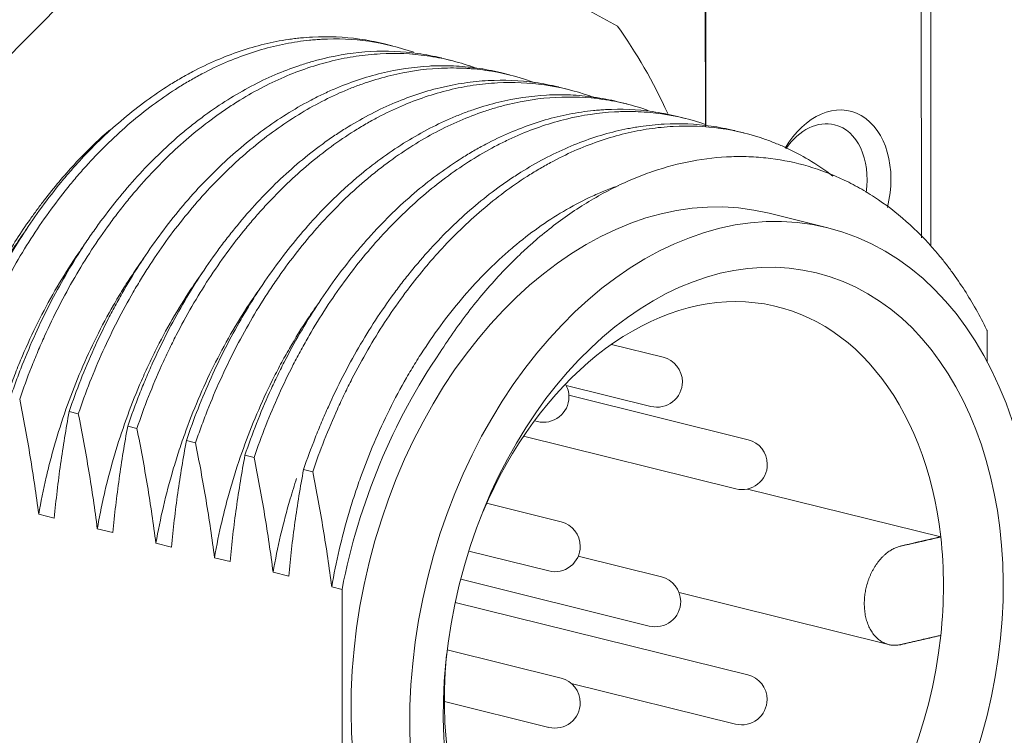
# Model space of a CAD drawing. Header units: millimetres. Extents: x 0 to 297, y 0 to 210.
# Tile 44 of 48: x 238.4 to 246.17, y 176.45 to 182.1. Entities that reach past the tile are written whole.
import ezdxf

# ---------------------------------------------------------------- set-up
doc = ezdxf.new("R2010")
doc.units = ezdxf.units.MM
doc.layers.add('1', color=7, linetype='Continuous', true_color=0xffffff)

msp = doc.modelspace()

# ---------------------------------------------------------------- linework, layer by layer
at = {"layer": '1', "color": 7, "linetype": 'Continuous', "lineweight": 13}
for p, q in [((243.814, 181.2588), (243.8115, 190.2044)), ((243.815, 190.2494), (243.8176, 181.2582)), ((245.5173, 185.0064), (245.5186, 180.3766)), ((245.5938, 180.3135), (245.5925, 184.94)), ((240.8046, 183.3175), (243.1207, 182.0481)), ((237.2035, 180.6863), (239.5185, 183.0215)), ((241.3437, 181.8919), (241.2715, 181.9097)), ((241.8062, 181.7773), (241.7339, 181.7952)), ((242.2686, 181.6628), (242.1963, 181.6807)), ((242.731, 181.5483), (242.6587, 181.5662)), ((243.1934, 181.4338), (243.1211, 181.4517)), ((243.6558, 181.3193), (243.5836, 181.3372)), ((244.1182, 181.2047), (244.046, 181.2226)), ((244.7802, 180.457), (244.3177, 180.5716)), ((246.0371, 179.6454), (246.0372, 179.4014)), ((243.4808, 179.4361), (243.0725, 179.5372)), ((242.7153, 179.2136), (243.3846, 179.0478)), ((244.1512, 178.7853), (242.7369, 179.1356)), ((238.8661, 178.9892), (238.7938, 179.0071)), ((242.4651, 178.9343), (242.4893, 178.9283)), ((239.3285, 178.8747), (239.2563, 178.8925)), ((239.7909, 178.7601), (239.7187, 178.778)), ((242.379, 178.8121), (244.055, 178.3971)), ((240.2533, 178.6456), (240.1811, 178.6635)), ((240.7158, 178.5311), (240.6435, 178.549)), ((244.1464, 178.396), (245.6712, 178.0183)), ((242.6751, 178.1378), (242.0877, 178.2833)), ((238.6766, 178.1669), (238.5534, 178.1974)), ((239.139, 178.0523), (239.0158, 178.0829)), ((239.6015, 177.9378), (239.4782, 177.9683)), ((240.0639, 177.8233), (239.9406, 177.8538)), ((241.9473, 177.906), (242.5789, 177.7496)), ((243.4676, 177.7035), (242.8113, 177.866)), ((240.5263, 177.7088), (240.4031, 177.7393)), ((240.947, 177.6046), (240.8655, 177.6248)), ((241.8834, 177.6837), (243.3715, 177.3152)), ((240.9475, 175.7017), (240.947, 177.6046)), ((243.6071, 177.5785), (245.2602, 177.1691)), ((244.1493, 176.9301), (241.8405, 177.5019)), ((242.6754, 176.9044), (241.7775, 177.1268)), ((242.7564, 176.863), (244.0532, 176.5418)), ((241.7547, 176.7203), (242.5793, 176.5161))]:
    msp.add_line(p, q, dxfattribs=at)
for centre, start, end in [((243.4327, 179.2419), 0.01625, 76.09055), ((243.4327, 179.2419), 256.09055, 0.01625), ((242.5374, 179.1224), 0.01625, 30.56378), ((242.5374, 179.1224), 256.09055, 0.01625), ((244.1031, 178.5912), 0.01625, 76.09055), ((244.1031, 178.5912), 256.09055, 0.01625), ((242.627, 177.9437), 0.01625, 76.09055), ((242.627, 177.9437), 256.09055, 0.01625), ((243.4195, 177.5093), 0.01625, 76.09055), ((243.4195, 177.5093), 256.09055, 0.01625), ((244.1012, 176.736), 0.01625, 76.09055), ((242.6273, 176.7103), 0.01625, 76.09055), ((242.6273, 176.7103), 256.09055, 0.01625), ((244.1012, 176.736), 256.09055, 0.01625)]:
    msp.add_arc(centre, 0.2, start, end, dxfattribs=at)
for centre, major_axis, start_param, end_param in [((238.8682, 178.3841), (1.4824, 5.9858), 0, 3.738457), ((240.163, 178.0634), (-1.2821, -5.1769), 2.420534, 2.603201), ((244.7981, 180.7297), (-0.1603, -0.6471), 1.570169, 4.314546), ((244.7056, 180.7526), (0.1282, 0.5177), 0, 1.064471), ((244.7056, 180.7526), (0.1282, 0.5177), 4.852249, 6.283185), ((243.4924, 177.2389), (0.8253, 3.3327), 0.00006, 3.141555), ((243.7237, 177.1816), (0.6571, 2.6532), 5.199887, 7.630105), ((243.4924, 177.2389), (0.9616, 3.8827), 5.540888, 5.543703), ((243.4924, 177.2389), (0.8814, 3.5591), 1.074914, 1.640921), ((243.7237, 177.1816), (0.6571, 2.6532), 4.906149, 5.199887), ((243.7237, 177.1816), (0.6571, 2.6532), 1.776382, 4.906149)]:
    msp.add_ellipse(centre, major_axis=major_axis, ratio=0.699548, start_param=start_param, end_param=end_param, dxfattribs=at)
for major_axis in [(0.8253, 3.3327), (-0.7372, -2.9767)]:
    msp.add_ellipse((243.9549, 177.1244), major_axis=major_axis, ratio=0.699548, dxfattribs=at)
for points, knots in [([(241.2715, 181.9097), (241.2098, 181.925), (241.1474, 181.9371), (240.9631, 181.9631), (240.8396, 181.9684), (240.6824, 181.96), (240.6351, 181.9563), (240.5874, 181.9509), (240.5556, 181.9469), (240.5396, 181.9447), (240.46, 181.9329), (240.3965, 181.9204), (240.2066, 181.8743), (240.0808, 181.8319), (239.8933, 181.7511), (239.831, 181.7212), (239.7379, 181.6721), (239.6913, 181.6464), (239.645, 181.6191), (239.6141, 181.6005), (239.5986, 181.591), (239.4604, 181.5043), (239.3411, 181.417), (239.11, 181.2228), (238.9981, 181.1158), (238.8628, 180.9696), (238.8225, 180.9249), (238.7828, 180.8786), (238.7564, 180.8475), (238.7433, 180.8318), (238.6783, 180.7526), (238.6278, 180.6875), (238.4809, 180.4868), (238.389, 180.3458), (238.2604, 180.1238), (238.219, 180.048), (238.1593, 179.9315), (238.1398, 179.8923), (238.1015, 179.8129), (238.0827, 179.7726), (237.9914, 179.5704), (237.9264, 179.405), (237.869, 179.2361)], [0, 0, 0, 0, 0.049271, 0.049271, 0.144344, 0.144344, 0.168113, 0.179997, 0.179997, 0.191881, 0.191881, 0.239417, 0.239417, 0.33449, 0.33449, 0.382026, 0.382026, 0.405795, 0.417679, 0.417679, 0.429563, 0.429563, 0.524636, 0.524636, 0.619709, 0.619709, 0.643477, 0.655361, 0.655361, 0.667245, 0.667245, 0.714781, 0.714781, 0.809854, 0.809854, 0.857391, 0.857391, 0.881159, 0.881159, 0.904927, 0.904927, 1, 1, 1, 1]), ([(237.9412, 179.2182), (237.9985, 179.3872), (238.0634, 179.5521), (238.1722, 179.7932), (238.2104, 179.8726), (238.2907, 180.029), (238.3324, 180.1053), (238.4616, 180.3283), (238.5535, 180.4693), (238.6998, 180.6694), (238.75, 180.7342), (238.8275, 180.8286), (238.8537, 180.8595), (238.9068, 180.9205), (238.9338, 180.9505), (239.0701, 181.0979), (239.1826, 181.2052), (239.4139, 181.3994), (239.5327, 181.4864), (239.6852, 181.5822), (239.7159, 181.6007), (239.7777, 181.6364), (239.8089, 181.6536), (239.9027, 181.7032), (239.9654, 181.7332), (240.1538, 181.8143), (240.2797, 181.8566), (240.469, 181.9025), (240.5322, 181.9149), (240.627, 181.9291), (240.6745, 181.9351), (240.722, 181.9394), (240.7537, 181.9418), (240.7695, 181.9429), (240.912, 181.9506), (241.036, 181.9452), (241.2784, 181.9109), (241.3969, 181.882), (241.5126, 181.8414)], [0, 0, 0, 0, 0.090946, 0.090946, 0.136419, 0.136419, 0.181893, 0.181893, 0.272839, 0.272839, 0.318312, 0.318312, 0.341049, 0.341049, 0.363785, 0.363785, 0.454731, 0.454731, 0.545678, 0.545678, 0.568414, 0.568414, 0.591151, 0.591151, 0.636624, 0.636624, 0.72757, 0.72757, 0.773044, 0.773044, 0.79578, 0.807148, 0.807148, 0.818517, 0.818517, 0.909463, 0.909463, 1, 1, 1, 1]), ([(241.7336, 181.7953), (241.7319, 181.7957), (241.7302, 181.7961), (241.6987, 181.8038), (241.6685, 181.8104), (241.6078, 181.8221), (241.5771, 181.8272), (241.4237, 181.8488), (241.2998, 181.8539), (241.0499, 181.8403), (240.9239, 181.8216), (240.7652, 181.7832), (240.7334, 181.7747), (240.6697, 181.7563), (240.6378, 181.7463), (240.5424, 181.7141), (240.4793, 181.6898), (240.2913, 181.6087), (240.1679, 181.5435), (239.9856, 181.4292), (239.9253, 181.3883), (239.8356, 181.3228), (239.8058, 181.3003), (239.7465, 181.2537), (239.717, 181.2297), (239.5709, 181.107), (239.4589, 180.9996), (239.2438, 180.7671), (239.1408, 180.642), (239.018, 180.4743), (238.9937, 180.4402), (238.9457, 180.3708), (238.922, 180.3355), (238.8524, 180.2286), (238.8077, 180.1559), (238.6788, 179.9333), (238.5998, 179.779), (238.4914, 179.539), (238.4569, 179.4576), (238.4078, 179.3331), (238.3919, 179.2913), (238.361, 179.2069), (238.3459, 179.1643), (238.3314, 179.1216)], [0, 0, 0, 0, 0.001332, 0.001332, 0.025109, 0.025109, 0.048887, 0.048887, 0.143998, 0.143998, 0.23911, 0.23911, 0.262888, 0.262888, 0.286665, 0.286665, 0.334221, 0.334221, 0.429332, 0.429332, 0.476888, 0.476888, 0.500666, 0.500666, 0.524444, 0.524444, 0.619555, 0.619555, 0.714666, 0.714666, 0.738444, 0.738444, 0.762222, 0.762222, 0.809777, 0.809777, 0.904889, 0.904889, 0.952444, 0.952444, 0.976222, 0.976222, 1, 1, 1, 1]), ([(238.4037, 179.1037), (238.4324, 179.1885), (238.4632, 179.2726), (238.5043, 179.3769), (238.5127, 179.3978), (238.5296, 179.4391), (238.5552, 179.5009), (238.5818, 179.5617), (238.6726, 179.7626), (238.7519, 179.9168), (238.9233, 180.2126), (239.0155, 180.3542), (239.1266, 180.5062), (239.1391, 180.523), (239.1641, 180.5562), (239.2018, 180.6055), (239.2402, 180.6535), (239.3177, 180.7478), (239.3705, 180.8082), (239.5319, 180.9826), (239.6438, 181.0895), (239.8179, 181.2358), (239.877, 181.2823), (239.9522, 181.3373), (239.9673, 181.3481), (239.9975, 181.3694), (240.0429, 181.4008), (240.0885, 181.4305), (240.2409, 181.5262), (240.3644, 181.5913), (240.6143, 181.699), (240.7407, 181.7417), (240.9005, 181.7805), (240.9324, 181.7875), (240.996, 181.7999), (241.0277, 181.8054), (241.1225, 181.8195), (241.1853, 181.8258), (241.3727, 181.836), (241.4962, 181.8309), (241.6792, 181.8051), (241.7398, 181.7935), (241.8301, 181.7715), (241.86, 181.7634), (241.9191, 181.7458), (241.9484, 181.7363), (241.9863, 181.7229), (241.995, 181.7198), (242.0037, 181.7165)], [0, 0, 0, 0, 0.045145, 0.045145, 0.056431, 0.056431, 0.067717, 0.090289, 0.090289, 0.180579, 0.180579, 0.270868, 0.270868, 0.282154, 0.282154, 0.29344, 0.316013, 0.316013, 0.361157, 0.361157, 0.451447, 0.451447, 0.496592, 0.496592, 0.507878, 0.507878, 0.519164, 0.541736, 0.541736, 0.632026, 0.632026, 0.722315, 0.722315, 0.744887, 0.744887, 0.76746, 0.76746, 0.812604, 0.812604, 0.902894, 0.902894, 0.948038, 0.948038, 0.970611, 0.970611, 0.993183, 0.993183, 1, 1, 1, 1]), ([(242.1961, 181.6808), (242.1349, 181.6959), (242.073, 181.7079), (241.9495, 181.7254), (241.888, 181.7311), (241.7947, 181.735), (241.7635, 181.7356), (241.7163, 181.7353), (241.7005, 181.735), (241.6689, 181.7341), (241.6531, 181.7334), (241.511, 181.7257), (241.3847, 181.7067), (241.1325, 181.6455), (241.0065, 181.6032), (240.8491, 181.5354), (240.8177, 181.5211), (240.7705, 181.4985), (240.7548, 181.4907), (240.7234, 181.4749), (240.6452, 181.4346), (240.5681, 181.39), (240.3855, 181.2753), (240.2666, 181.1885), (240.093, 181.0426), (240.0359, 180.9914), (239.9513, 180.9106), (239.9234, 180.883), (239.8817, 180.8405), (239.8678, 180.8262), (239.8403, 180.7973), (239.8266, 180.7828), (239.7044, 180.6506), (239.6013, 180.525), (239.4062, 180.2583), (239.3141, 180.1172), (239.2061, 179.9308), (239.1849, 179.893), (239.1536, 179.8355), (239.1432, 179.8163), (239.1228, 179.7776), (239.0722, 179.6805), (239.0247, 179.5816), (238.9162, 179.3411), (238.8513, 179.1763), (238.7938, 179.0071)], [0, 0, 0, 0, 0.049023, 0.049023, 0.096572, 0.096572, 0.120346, 0.120346, 0.132233, 0.132233, 0.144121, 0.144121, 0.239218, 0.239218, 0.334316, 0.334316, 0.35809, 0.35809, 0.369978, 0.369978, 0.381865, 0.429414, 0.429414, 0.524511, 0.524511, 0.57206, 0.57206, 0.595835, 0.595835, 0.607722, 0.607722, 0.619609, 0.619609, 0.714707, 0.714707, 0.809805, 0.809805, 0.833579, 0.833579, 0.845466, 0.845466, 0.857353, 0.904902, 0.904902, 1, 1, 1, 1]), ([(238.8661, 178.9892), (238.9237, 179.1592), (238.9887, 179.3241), (239.1331, 179.644), (239.2125, 179.7989), (239.3101, 179.9675), (239.321, 179.9861), (239.3431, 180.0232), (239.3766, 180.0784), (239.4562, 180.2043), (239.5275, 180.3075), (239.6739, 180.5077), (239.7767, 180.6329), (239.9387, 180.8081), (239.994, 180.8644), (240.0648, 180.9321), (240.0791, 180.9455), (240.1077, 180.972), (240.1507, 181.0112), (240.1941, 181.0488), (240.3394, 181.1709), (240.4583, 181.2578), (240.701, 181.4103), (240.825, 181.4759), (240.9674, 181.5374), (240.9832, 181.544), (241.0149, 181.5569), (241.0625, 181.5757), (241.11, 181.5928), (241.205, 181.6247), (241.2682, 181.643), (241.4575, 181.6889), (241.5833, 181.7077), (241.7715, 181.7181), (241.8342, 181.7185), (241.9123, 181.7152), (241.928, 181.7144), (241.9591, 181.7123), (242.0057, 181.7086), (242.0518, 181.7033), (242.2045, 181.6816), (242.3234, 181.6525), (242.4505, 181.6078), (242.4618, 181.6037), (242.4732, 181.5994)], [0, 0, 0, 0, 0.090102, 0.090102, 0.180205, 0.180205, 0.191467, 0.191467, 0.20273, 0.225256, 0.270307, 0.270307, 0.360409, 0.360409, 0.40546, 0.40546, 0.416723, 0.416723, 0.427986, 0.450511, 0.450511, 0.540614, 0.540614, 0.630716, 0.630716, 0.641979, 0.641979, 0.653241, 0.675767, 0.675767, 0.720818, 0.720818, 0.81092, 0.81092, 0.855971, 0.855971, 0.867234, 0.867234, 0.878497, 0.901023, 0.901023, 0.991125, 0.991125, 1, 1, 1, 1]), ([(242.6589, 181.5661), (242.6567, 181.5667), (242.5944, 181.582), (242.5318, 181.594), (242.3493, 181.6196), (242.2258, 181.6248), (242.0381, 181.6147), (241.9751, 181.6083), (241.88, 181.5942), (241.8481, 181.5887), (241.8003, 181.5794), (241.7843, 181.576), (241.7524, 181.569), (241.7364, 181.5654), (241.5932, 181.5306), (241.4672, 181.488), (241.2175, 181.3803), (241.0938, 181.3151), (240.9408, 181.2192), (240.9103, 181.1993), (240.8646, 181.1683), (240.8494, 181.1578), (240.8192, 181.1365), (240.744, 181.0825), (240.6703, 181.0247), (240.4966, 180.8787), (240.3849, 180.7718), (240.2233, 180.5972), (240.1704, 180.5366), (240.0926, 180.442), (240.067, 180.4099), (240.0288, 180.3608), (240.0162, 180.3443), (239.9912, 180.3111), (239.9788, 180.2944), (239.868, 180.143), (239.776, 180.0018), (239.6047, 179.706), (239.5254, 179.5516), (239.4343, 179.3501), (239.4165, 179.3094), (239.3818, 179.2271), (239.3649, 179.1857), (239.3157, 179.061), (239.285, 178.9772), (239.2563, 178.8925)], [0, 0, 0, 0, 0.001806, 0.049339, 0.049339, 0.144405, 0.144405, 0.191938, 0.191938, 0.215705, 0.215705, 0.227588, 0.227588, 0.239471, 0.239471, 0.334538, 0.334538, 0.429604, 0.429604, 0.45337, 0.45337, 0.465253, 0.465253, 0.477137, 0.52467, 0.52467, 0.619736, 0.619736, 0.667269, 0.667269, 0.691035, 0.691035, 0.702919, 0.702919, 0.714802, 0.714802, 0.809868, 0.809868, 0.904934, 0.904934, 0.9287, 0.9287, 0.952467, 0.952467, 1, 1, 1, 1]), ([(239.3285, 178.8747), (239.3858, 179.0436), (239.4508, 179.2089), (239.5421, 179.411), (239.5609, 179.4513), (239.5992, 179.5308), (239.6578, 179.6486), (239.7199, 179.7623), (239.8487, 179.9844), (239.9405, 180.1254), (240.0872, 180.3261), (240.1377, 180.3912), (240.2156, 180.4861), (240.2421, 180.5173), (240.2953, 180.5783), (240.3221, 180.6082), (240.4576, 180.7544), (240.5696, 180.8613), (240.8008, 181.0555), (240.9199, 181.1428), (241.0733, 181.2392), (241.1043, 181.2578), (241.1662, 181.2936), (241.1972, 181.3107), (241.2904, 181.3598), (241.3528, 181.3897), (241.5404, 181.4705), (241.6663, 181.5128), (241.8561, 181.5589), (241.9196, 181.5714), (242.015, 181.5856), (242.0469, 181.5896), (242.1103, 181.5961), (242.1419, 181.5985), (242.299, 181.607), (242.4226, 181.6017), (242.6655, 181.5674), (242.7848, 181.5384), (242.9164, 181.492), (242.931, 181.4867), (242.9501, 181.4794), (242.9546, 181.4777), (242.9591, 181.4759)], [0, 0, 0, 0, 0.089574, 0.089574, 0.111967, 0.111967, 0.13436, 0.179147, 0.179147, 0.268721, 0.268721, 0.313508, 0.313508, 0.335901, 0.335901, 0.358295, 0.358295, 0.447868, 0.447868, 0.537442, 0.537442, 0.559835, 0.559835, 0.582229, 0.582229, 0.627015, 0.627015, 0.716589, 0.716589, 0.761376, 0.761376, 0.783769, 0.783769, 0.806163, 0.806163, 0.895736, 0.895736, 0.98531, 0.98531, 0.996507, 0.996507, 1, 1, 1, 1]), ([(243.1212, 181.4517), (243.06, 181.4668), (242.9978, 181.4789), (242.9041, 181.4922), (242.8732, 181.4957), (242.8111, 181.5014), (242.78, 181.5035), (242.6866, 181.5073), (242.6241, 181.5069), (242.4363, 181.4966), (242.3104, 181.4779), (242.1208, 181.4319), (242.0575, 181.4136), (241.9623, 181.3816), (241.9305, 181.3701), (241.8669, 181.3457), (241.8352, 181.3328), (241.6777, 181.2648), (241.5541, 181.1993), (241.3112, 181.0469), (241.1921, 180.96), (241.0463, 180.8375), (241.0173, 180.8123), (240.9596, 180.7605), (240.9311, 180.7341), (240.8466, 180.6532), (240.7915, 180.597), (240.6299, 180.4222), (240.527, 180.2971), (240.3803, 180.0967), (240.3326, 180.0277), (240.2631, 179.921), (240.2402, 179.8849), (240.1952, 179.8116), (240.1731, 179.7746), (240.0652, 179.5881), (239.9069, 179.2788), (239.7766, 178.9485), (239.7187, 178.778)], [0, 0, 0, 0, 0.049, 0.049, 0.072775, 0.072775, 0.09655, 0.09655, 0.1441, 0.1441, 0.2392, 0.2392, 0.28675, 0.28675, 0.310525, 0.310525, 0.3343, 0.3343, 0.4294, 0.4294, 0.5245, 0.5245, 0.548275, 0.548275, 0.57205, 0.57205, 0.6196, 0.6196, 0.7147, 0.7147, 0.76225, 0.76225, 0.786025, 0.786025, 0.8098, 0.8098, 0.9049, 1, 1, 1, 1]), ([(239.7909, 178.7601), (239.7981, 178.7815), (239.8055, 178.8028), (239.8205, 178.8453), (239.8281, 178.8665), (239.8514, 178.9299), (239.8991, 179.0555), (239.9508, 179.1777), (240.0593, 179.4177), (240.1385, 179.5719), (240.2674, 179.7945), (240.312, 179.8672), (240.37, 179.9562), (240.3817, 179.9739), (240.4053, 180.0091), (240.4172, 180.0266), (240.4532, 180.0787), (240.4775, 180.1128), (240.6003, 180.2806), (240.7032, 180.4058), (240.9184, 180.6382), (241.0305, 180.7455), (241.1619, 180.856), (241.1766, 180.8681), (241.2061, 180.892), (241.2209, 180.9039), (241.2654, 180.9388), (241.2952, 180.9613), (241.3849, 181.0269), (241.4451, 181.0678), (241.6274, 181.1821), (241.7508, 181.2473), (241.9387, 181.3284), (242.0019, 181.3527), (242.0973, 181.3848), (242.1292, 181.3948), (242.193, 181.4132), (242.2248, 181.4217), (242.3836, 181.4601), (242.5095, 181.4788), (242.7592, 181.4924), (242.8831, 181.4874), (243.0365, 181.4658), (243.0672, 181.4607), (243.128, 181.449), (243.1582, 181.4424), (243.2475, 181.4206), (243.3059, 181.4032), (243.3634, 181.3829)], [0, 0, 0, 0, 0.011367, 0.011367, 0.022735, 0.022735, 0.045469, 0.090938, 0.090938, 0.181876, 0.181876, 0.227345, 0.227345, 0.238712, 0.238712, 0.25008, 0.25008, 0.272814, 0.272814, 0.363752, 0.363752, 0.45469, 0.45469, 0.466057, 0.466057, 0.477425, 0.477425, 0.500159, 0.500159, 0.545628, 0.545628, 0.636566, 0.636566, 0.682035, 0.682035, 0.70477, 0.70477, 0.727504, 0.727504, 0.818442, 0.818442, 0.90938, 0.90938, 0.932115, 0.932115, 0.954849, 0.954849, 1, 1, 1, 1]), ([(243.5833, 181.3372), (243.5219, 181.3524), (243.4598, 181.3644), (243.2758, 181.3905), (243.152, 181.3958), (243.01, 181.3882), (242.9942, 181.3872), (242.9625, 181.3847), (242.9466, 181.3833), (242.8989, 181.3784), (242.8672, 181.3744), (242.772, 181.3603), (242.7087, 181.3478), (242.5192, 181.3018), (242.3934, 181.2595), (242.2055, 181.1785), (242.1431, 181.1486), (242.0651, 181.1075), (242.0495, 181.0991), (242.0184, 181.0819), (242.0028, 181.0731), (241.9563, 181.0462), (241.9255, 181.0277), (241.7725, 180.9317), (241.6535, 180.8446), (241.4224, 180.6504), (241.3102, 180.5433), (241.188, 180.4112), (241.1744, 180.3963), (241.1475, 180.3663), (241.1341, 180.3512), (241.0941, 180.3053), (241.0153, 180.2121), (240.9398, 180.1147), (240.7932, 179.9144), (240.7013, 179.7735), (240.5724, 179.551), (240.5309, 179.4749), (240.4809, 179.3775), (240.471, 179.3579), (240.4514, 179.3185), (240.4417, 179.2986), (240.413, 179.2389), (240.3943, 179.1989), (240.3034, 178.9975), (240.2385, 178.8324), (240.1811, 178.6635)], [0, 0, 0, 0, 0.049113, 0.049113, 0.144202, 0.144202, 0.156088, 0.156088, 0.167974, 0.167974, 0.191746, 0.191746, 0.239291, 0.239291, 0.334379, 0.334379, 0.381924, 0.381924, 0.39381, 0.39381, 0.405696, 0.405696, 0.429468, 0.429468, 0.524557, 0.524557, 0.619645, 0.619645, 0.631531, 0.631531, 0.643417, 0.643417, 0.66719, 0.714734, 0.714734, 0.809823, 0.809823, 0.857367, 0.857367, 0.869253, 0.869253, 0.881139, 0.881139, 0.904911, 0.904911, 1, 1, 1, 1]), ([(240.2533, 178.6456), (240.3107, 178.8149), (240.3756, 178.9797), (240.4841, 179.2202), (240.5222, 179.2992), (240.5721, 179.3966), (240.5822, 179.416), (240.6027, 179.4547), (240.613, 179.474), (240.6444, 179.5314), (240.6656, 179.5692), (240.7737, 179.7557), (240.8657, 179.8969), (241.0607, 180.1636), (241.1638, 180.2891), (241.286, 180.4213), (241.2997, 180.4358), (241.3272, 180.4647), (241.341, 180.479), (241.3828, 180.5214), (241.4108, 180.5491), (241.4954, 180.6299), (241.5526, 180.6811), (241.7263, 180.827), (241.845, 180.9139), (242.0275, 181.0286), (242.0891, 181.0642), (242.167, 181.1054), (242.1827, 181.1134), (242.214, 181.1292), (242.2298, 181.137), (242.277, 181.1596), (242.3085, 181.1739), (242.466, 181.2418), (242.5921, 181.2841), (242.8444, 181.3453), (242.9705, 181.3642), (243.1125, 181.372), (243.1282, 181.3726), (243.1598, 181.3736), (243.1756, 181.3739), (243.2228, 181.3742), (243.2541, 181.3736), (243.3474, 181.3696), (243.409, 181.364), (243.5898, 181.3384), (243.7072, 181.3099), (243.8217, 181.2699)], [0, 0, 0, 0, 0.091017, 0.091017, 0.136525, 0.136525, 0.147902, 0.147902, 0.159279, 0.159279, 0.182033, 0.182033, 0.27305, 0.27305, 0.364067, 0.364067, 0.375444, 0.375444, 0.386821, 0.386821, 0.409575, 0.409575, 0.455083, 0.455083, 0.5461, 0.5461, 0.591608, 0.591608, 0.602985, 0.602985, 0.614362, 0.614362, 0.637117, 0.637117, 0.728133, 0.728133, 0.81915, 0.81915, 0.830527, 0.830527, 0.841904, 0.841904, 0.864658, 0.864658, 0.910167, 0.910167, 1, 1, 1, 1]), ([(244.0461, 181.2226), (244.0439, 181.2232), (244.0416, 181.2237), (243.9796, 181.2388), (243.9194, 181.2504), (243.7373, 181.276), (243.6138, 181.2813), (243.4255, 181.2712), (243.3623, 181.2648), (243.2826, 181.2529), (243.2666, 181.2504), (243.2347, 181.2449), (243.187, 181.2361), (243.1393, 181.2256), (242.9809, 181.1871), (242.855, 181.1447), (242.6052, 181.037), (242.4812, 180.9717), (242.3428, 180.8848), (242.3274, 180.875), (242.2968, 180.8551), (242.2512, 180.8247), (242.206, 180.7928), (242.1165, 180.7274), (242.0577, 180.6812), (241.8844, 180.5355), (241.7725, 180.4286), (241.6104, 180.2535), (241.5573, 180.1927), (241.4792, 180.0976), (241.4535, 180.0654), (241.4029, 180.0002), (241.378, 179.9671), (241.2554, 179.7996), (241.1635, 179.6586), (240.992, 179.3627), (240.9125, 179.2078), (240.821, 179.0052), (240.8032, 178.9645), (240.7686, 178.8825), (240.7518, 178.8413), (240.7029, 178.7171), (240.6722, 178.6335), (240.6435, 178.549)], [0, 0, 0, 0, 0.001806, 0.001806, 0.049339, 0.049339, 0.144405, 0.144405, 0.191938, 0.191938, 0.203822, 0.203822, 0.215705, 0.239471, 0.239471, 0.334538, 0.334538, 0.429604, 0.429604, 0.441487, 0.441487, 0.45337, 0.477137, 0.477137, 0.52467, 0.52467, 0.619736, 0.619736, 0.667269, 0.667269, 0.691035, 0.691035, 0.714802, 0.714802, 0.809868, 0.809868, 0.904934, 0.904934, 0.9287, 0.9287, 0.952467, 0.952467, 1, 1, 1, 1]), ([(240.7158, 178.5311), (240.773, 178.7), (240.838, 178.8652), (240.929, 179.0668), (240.9478, 179.1069), (240.9862, 179.1866), (241.0058, 179.226), (241.0657, 179.3428), (241.1072, 179.4188), (241.2361, 179.6411), (241.3279, 179.7821), (241.4745, 179.9826), (241.5249, 180.0476), (241.6027, 180.1422), (241.629, 180.1733), (241.6824, 180.2346), (241.7093, 180.2645), (241.8451, 180.4111), (241.9573, 180.5182), (242.1885, 180.7123), (242.3074, 180.7995), (242.4606, 180.8956), (242.4914, 180.9142), (242.5535, 180.95), (242.5846, 180.9672), (242.6781, 181.0165), (242.7405, 181.0463), (242.9284, 181.1272), (243.0543, 181.1695), (243.2439, 181.2155), (243.3072, 181.2279), (243.4025, 181.2421), (243.4343, 181.2461), (243.4979, 181.2525), (243.5295, 181.255), (243.687, 181.2634), (243.8107, 181.2581), (244.0536, 181.2236), (244.1728, 181.1946), (244.3187, 181.1432), (244.3477, 181.1321), (244.4054, 181.1085), (244.4339, 181.096), (244.5185, 181.0563), (244.5736, 181.0272), (244.6939, 180.9559), (244.7585, 180.9125), (244.8212, 180.8649)], [0, 0, 0, 0, 0.079263, 0.079263, 0.099079, 0.099079, 0.118894, 0.118894, 0.158526, 0.158526, 0.237789, 0.237789, 0.27742, 0.27742, 0.297236, 0.297236, 0.317051, 0.317051, 0.396314, 0.396314, 0.475577, 0.475577, 0.495393, 0.495393, 0.515209, 0.515209, 0.55484, 0.55484, 0.634103, 0.634103, 0.673734, 0.673734, 0.69355, 0.69355, 0.713366, 0.713366, 0.792628, 0.792628, 0.871891, 0.871891, 0.891707, 0.891707, 0.911523, 0.911523, 0.951154, 0.951154, 1, 1, 1, 1]), ([(239.1134, 181.2278), (239.1048, 181.2203), (239.0962, 181.2127), (239.001, 181.1278), (238.9168, 181.045), (238.7536, 180.8686), (238.6745, 180.7749), (238.5789, 180.6509), (238.5599, 180.6257), (238.5224, 180.5748), (238.467, 180.4978), (238.4138, 180.4186), (238.3105, 180.2576), (238.2456, 180.1465), (238.1237, 179.9169), (238.0667, 179.7983), (238.0006, 179.6454), (237.9876, 179.6146), (237.9622, 179.5525), (237.9498, 179.5212), (237.9133, 179.4271), (237.8902, 179.3637), (237.8683, 179.2998)], [0, 0, 0, 0, 0.016192, 0.016192, 0.18016, 0.18016, 0.344128, 0.344128, 0.38512, 0.38512, 0.426112, 0.508096, 0.508096, 0.672064, 0.672064, 0.836032, 0.836032, 0.877024, 0.877024, 0.918016, 0.918016, 1, 1, 1, 1]), ([(241.7219, 179.4747), (241.7965, 179.5921), (241.8748, 179.7034), (242.0385, 179.9145), (242.124, 180.0142), (242.2576, 180.1552), (242.3031, 180.2007), (242.3727, 180.2668), (242.3961, 180.2884), (242.4433, 180.3308), (242.467, 180.3516), (242.5862, 180.4528), (242.6835, 180.5262), (242.8815, 180.6585), (242.9823, 180.7173), (243.1362, 180.7946), (243.1879, 180.8185), (243.2924, 180.8626), (243.3445, 180.8825), (243.5009, 180.9361), (243.605, 180.9636), (243.813, 181.0026), (243.9168, 181.0141), (244.0464, 181.0185), (244.0723, 181.0188), (244.1241, 181.0186), (244.15, 181.0179), (244.2274, 181.0144), (244.2784, 181.01), (244.43, 180.991), (244.529, 180.9704), (244.7229, 180.9133), (244.8178, 180.8769), (244.9338, 180.8216), (244.9569, 180.81), (245.0028, 180.7859), (245.0257, 180.7733), (245.0934, 180.7344), (245.1376, 180.7066), (245.2674, 180.6182), (245.3503, 180.5525), (245.5088, 180.4073), (245.5844, 180.3278), (245.6742, 180.2199), (245.692, 180.1978), (245.727, 180.1529), (245.7443, 180.13), (245.7951, 180.0604), (245.8277, 180.0126), (245.922, 179.8656), (245.98, 179.7624), (246.0333, 179.6542)], [0, 0, 0, 0, 0.0625, 0.0625, 0.125, 0.125, 0.15625, 0.15625, 0.171875, 0.171875, 0.1875, 0.1875, 0.25, 0.25, 0.3125, 0.3125, 0.34375, 0.34375, 0.375, 0.375, 0.4375, 0.4375, 0.5, 0.5, 0.515625, 0.515625, 0.53125, 0.53125, 0.5625, 0.5625, 0.625, 0.625, 0.6875, 0.6875, 0.703125, 0.703125, 0.71875, 0.71875, 0.75, 0.75, 0.8125, 0.8125, 0.875, 0.875, 0.890625, 0.890625, 0.90625, 0.90625, 0.9375, 0.9375, 1, 1, 1, 1]), ([(243.1321, 180.79), (243.1233, 180.787), (243.1145, 180.7839), (243.0708, 180.7684), (243.0358, 180.7549), (242.9664, 180.7261), (242.9319, 180.7108), (242.8289, 180.6622), (242.6931, 180.5901), (242.5604, 180.5038), (242.4293, 180.4103), (242.3483, 180.3473), (242.2685, 180.2787), (242.2367, 180.2508), (242.2208, 180.2366), (242.1735, 180.1935), (242.1425, 180.164), (242.0505, 180.0734), (241.9311, 179.9469), (241.762, 179.7402), (241.6559, 179.5912), (241.5788, 179.475), (241.5535, 179.4356), (241.5038, 179.3553), (241.4795, 179.3146), (241.4085, 179.1914), (241.3186, 179.0235), (241.1976, 178.7611), (241.1264, 178.5792), (241.0766, 178.4402), (241.0605, 178.3934), (241.0374, 178.3225), (241.0299, 178.2987), (241.0151, 178.2511), (241.0079, 178.2273), (240.9727, 178.1079), (240.9474, 178.0119), (240.9023, 177.8191), (240.8825, 177.7222), (240.8655, 177.6248)], [0, 0, 0, 0, 0.00833, 0.00833, 0.041386, 0.041386, 0.074441, 0.074441, 0.140553, 0.206664, 0.206664, 0.272775, 0.289303, 0.289303, 0.305831, 0.305831, 0.338887, 0.338887, 0.404998, 0.471109, 0.537221, 0.537221, 0.570276, 0.570276, 0.603332, 0.603332, 0.669443, 0.735555, 0.801666, 0.801666, 0.834722, 0.834722, 0.85125, 0.85125, 0.867777, 0.867777, 0.933889, 0.933889, 1, 1, 1, 1]), ([(238.4658, 180.4572), (238.4324, 180.4111), (238.3998, 180.364), (238.3169, 180.2391), (238.2678, 180.1598), (238.1969, 180.037), (238.1622, 179.9747), (238.1286, 179.9109), (238.1064, 179.8681), (238.0955, 179.8465), (238.0416, 179.7382), (237.9604, 179.5622), (237.8539, 179.2899), (237.7928, 179.103), (237.7368, 178.9133), (237.7113, 178.817), (237.6656, 178.6218), (237.6456, 178.5241), (237.6285, 178.4264)], [0, 0, 0, 0, 0.082088, 0.082088, 0.213218, 0.213218, 0.278783, 0.311566, 0.311566, 0.344348, 0.344348, 0.475479, 0.606609, 0.737739, 0.737739, 0.86887, 0.86887, 1, 1, 1, 1]), ([(238.9064, 180.3122), (238.88, 180.2751), (238.8542, 180.2374), (238.7776, 180.1219), (238.7285, 180.0424), (238.6345, 179.8794), (238.5448, 179.7121), (238.4536, 179.5145), (238.4064, 179.4014), (238.3879, 179.3558), (238.3787, 179.3329), (238.3517, 179.2639), (238.3344, 179.2177), (238.2846, 179.0784), (238.2541, 178.9847), (238.1983, 178.7954), (238.1731, 178.7), (238.128, 178.5072), (238.1081, 178.41), (238.091, 178.3119)], [0, 0, 0, 0, 0.065919, 0.065919, 0.19936, 0.19936, 0.3328, 0.46624, 0.4996, 0.4996, 0.53296, 0.53296, 0.59968, 0.59968, 0.73312, 0.73312, 0.86656, 0.86656, 1, 1, 1, 1]), ([(239.3835, 180.2182), (239.3526, 180.1753), (239.3223, 180.1315), (239.267, 180.0482), (239.2292, 179.9892), (239.1925, 179.9288), (239.1682, 179.8881), (239.1561, 179.8675), (239.0967, 179.7644), (239.0064, 179.5961), (238.8855, 179.3336), (238.7788, 179.0612), (238.7174, 178.873), (238.675, 178.7292), (238.6616, 178.6812), (238.6361, 178.5849), (238.6241, 178.5367), (238.5902, 178.3917), (238.5704, 178.2947), (238.5534, 178.1974)], [0, 0, 0, 0, 0.076517, 0.076517, 0.14248, 0.175462, 0.175462, 0.208443, 0.208443, 0.340369, 0.472295, 0.604222, 0.736148, 0.736148, 0.802111, 0.802111, 0.868074, 0.868074, 1, 1, 1, 1]), ([(239.8513, 180.1112), (239.8184, 180.0656), (239.7861, 180.019), (239.7037, 179.8948), (239.6546, 179.8156), (239.5605, 179.6525), (239.5042, 179.5476), (239.4511, 179.439), (239.4301, 179.3953), (239.4197, 179.3732), (239.3891, 179.3067), (239.3693, 179.2621), (239.3119, 179.1273), (239.2407, 178.9452), (239.1798, 178.7584), (239.124, 178.5693), (239.0986, 178.4736), (239.0645, 178.3282), (239.0538, 178.2794), (239.0388, 178.2058), (239.0339, 178.1812), (239.0246, 178.132), (239.0201, 178.1074), (239.0158, 178.0829)], [0, 0, 0, 0, 0.081003, 0.081003, 0.212288, 0.212288, 0.343574, 0.376395, 0.376395, 0.409216, 0.409216, 0.474859, 0.474859, 0.606144, 0.737429, 0.737429, 0.868715, 0.868715, 0.934357, 0.934357, 0.967179, 0.967179, 1, 1, 1, 1]), ([(240.3136, 179.9965), (240.3075, 179.988), (240.288, 179.9608), (240.2687, 179.9332), (240.2424, 179.8949), (240.2293, 179.8756), (240.1648, 179.7783), (240.1155, 179.6984), (240.0213, 179.5349), (239.9316, 179.3675), (239.8105, 179.105), (239.7389, 178.9221), (239.6971, 178.8054), (239.6889, 178.7819), (239.6728, 178.735), (239.6493, 178.6644), (239.6273, 178.5935), (239.5854, 178.4511), (239.5602, 178.3555), (239.5151, 178.1629), (239.4953, 178.066), (239.4782, 177.9683)], [0, 0, 0, 0, 0.015037, 0.047869, 0.047869, 0.080701, 0.080701, 0.21203, 0.21203, 0.343358, 0.474687, 0.606015, 0.606015, 0.638847, 0.638847, 0.671679, 0.737343, 0.737343, 0.868672, 0.868672, 1, 1, 1, 1]), ([(240.7573, 179.8558), (240.7311, 179.819), (240.7053, 179.7815), (240.629, 179.6666), (240.5798, 179.5871), (240.5087, 179.464), (240.4855, 179.4222), (240.44, 179.3375), (240.4179, 179.2947), (240.3535, 179.1653), (240.2726, 178.9897), (240.1661, 178.7176), (240.1049, 178.5304), (240.0628, 178.3877), (240.0494, 178.3398), (240.0302, 178.2673), (240.024, 178.243), (240.0119, 178.1945), (240.006, 178.1702), (239.9776, 178.0487), (239.9577, 177.9513), (239.9406, 177.8538)], [0, 0, 0, 0, 0.066106, 0.066106, 0.19952, 0.19952, 0.266226, 0.266226, 0.332933, 0.332933, 0.466347, 0.59976, 0.733173, 0.733173, 0.79988, 0.79988, 0.833233, 0.833233, 0.866587, 0.866587, 1, 1, 1, 1]), ([(238.4037, 179.1037), (238.4338, 178.9532), (238.4617, 178.8024), (238.5119, 178.5001), (238.5343, 178.3488), (238.5534, 178.1974)], [0, 0, 0, 0, 0.5, 0.5, 1, 1, 1, 1]), ([(238.6766, 178.1669), (238.6832, 178.2384), (238.6906, 178.3096), (238.7072, 178.4512), (238.7163, 178.5216), (238.7458, 178.7317), (238.7686, 178.8701), (238.7938, 179.0071)], [0, 0, 0, 0, 0.25, 0.25, 0.5, 0.5, 1, 1, 1, 1]), ([(238.8661, 178.9892), (238.8962, 178.8387), (238.9241, 178.6879), (238.9743, 178.3856), (238.9967, 178.2343), (239.0158, 178.0829)], [0, 0, 0, 0, 0.5, 0.5, 1, 1, 1, 1]), ([(239.139, 178.0523), (239.1456, 178.1239), (239.1531, 178.1951), (239.1696, 178.3367), (239.1787, 178.4071), (239.2082, 178.6172), (239.231, 178.7556), (239.2563, 178.8925)], [0, 0, 0, 0, 0.25, 0.25, 0.5, 0.5, 1, 1, 1, 1]), ([(239.3285, 178.8747), (239.3586, 178.7241), (239.3865, 178.5734), (239.4368, 178.2711), (239.4591, 178.1198), (239.4782, 177.9683)], [0, 0, 0, 0, 0.5, 0.5, 1, 1, 1, 1]), ([(239.6015, 177.9378), (239.608, 178.0094), (239.6155, 178.0806), (239.632, 178.2221), (239.6411, 178.2926), (239.6707, 178.5027), (239.6934, 178.641), (239.7187, 178.778)], [0, 0, 0, 0, 0.25, 0.25, 0.5, 0.5, 1, 1, 1, 1]), ([(239.7909, 178.7601), (239.821, 178.6096), (239.8489, 178.4588), (239.8992, 178.1565), (239.9215, 178.0053), (239.9406, 177.8538)], [0, 0, 0, 0, 0.5, 0.5, 1, 1, 1, 1]), ([(240.0639, 177.8233), (240.0705, 177.8949), (240.0779, 177.966), (240.0944, 178.1076), (240.1035, 178.1781), (240.1331, 178.3881), (240.1558, 178.5265), (240.1811, 178.6635)], [0, 0, 0, 0, 0.25, 0.25, 0.5, 0.5, 1, 1, 1, 1]), ([(240.2533, 178.6456), (240.2835, 178.4951), (240.3113, 178.3443), (240.3616, 178.042), (240.3839, 177.8907), (240.4031, 177.7393)], [0, 0, 0, 0, 0.5, 0.5, 1, 1, 1, 1]), ([(240.5263, 177.7088), (240.5329, 177.7804), (240.5403, 177.8515), (240.5568, 177.9931), (240.5659, 178.0635), (240.5955, 178.2736), (240.6182, 178.412), (240.6435, 178.549)], [0, 0, 0, 0, 0.25, 0.25, 0.5, 0.5, 1, 1, 1, 1]), ([(240.5889, 178.4794), (240.5712, 178.426), (240.5545, 178.3723), (240.5107, 178.2237), (240.4855, 178.1282), (240.4402, 177.9353), (240.4203, 177.8378), (240.4031, 177.7393)], [0, 0, 0, 0, 0.222244, 0.222244, 0.611122, 0.611122, 1, 1, 1, 1]), ([(240.7158, 178.5311), (240.7459, 178.3806), (240.7738, 178.2298), (240.824, 177.9275), (240.8464, 177.7762), (240.8655, 177.6248)], [0, 0, 0, 0, 0.5, 0.5, 1, 1, 1, 1])]:
    msp.add_open_spline(points, degree=3, knots=knots, dxfattribs=at)
msp.add_rational_spline([(245.6712, 178.0183), (245.5925, 178.0002), (245.5138, 177.9821), (245.435, 177.964), (245.3563, 177.9458), (245.2369, 177.9184), (245.1279, 177.8128), (245.0682, 177.652), (245.0683, 177.4911), (245.0683, 177.3302), (245.128, 177.1968), (245.2372, 177.1415), (245.3565, 177.169), (245.4352, 177.1871), (245.514, 177.2052), (245.5927, 177.2233), (245.6715, 177.2415)], [1, 1, 1, 1, 1, 0.853553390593, 0.804737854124, 0.853553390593, 1, 0.853553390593, 0.804737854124, 0.853553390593, 1, 1, 1, 1, 1], degree=4, knots=[0, 0, 0, 0, 0, 0.242329, 0.242329, 0.242329, 0.242329, 0.555847, 0.555847, 0.555847, 0.555847, 0.82345, 0.82345, 0.82345, 0.82345, 1, 1, 1, 1, 1], dxfattribs=at)

doc.saveas('drawing.dxf')
